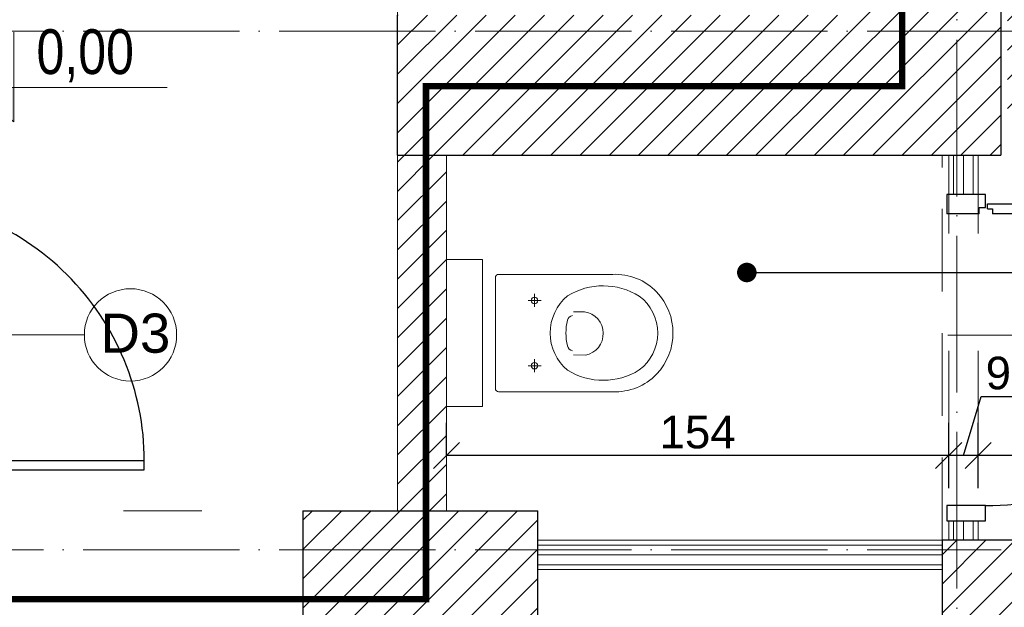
# Model space of a CAD drawing. Header units: millimetres. Extents: x -2720 to 125583, y -8970 to 34912.
# Tile 35 of 105: x 13855 to 14157, y 18175 to 18355. Entities that reach past the tile are written whole.
import ezdxf
from ezdxf import colors
from ezdxf.entities.mleader import LeaderData, LeaderLine
from ezdxf.enums import TextEntityAlignment as Align
from ezdxf.math import Vec2, Vec3

# ---------------------------------------------------------------- set-up
doc = ezdxf.new("R2010")
doc.units = ezdxf.units.MM
for name, pattern in [('ACAD_ISO02W100', [15, 12, -3]), ('ACAD_ISO03W100', [30, 12, -18]), ('ACAD_ISO04W100', [30, 24, -3, 0, -3]), ('DASHED', [19.05, 12.7, -6.35])]:
    doc.linetypes.add(name, pattern=pattern)
for name, color, linetype, lineweight, true_color in [('A_DZIAŁOWA_PROJEKTOWANE', 7, 'Continuous', 18, 0x007cb0), ('A_HATCH', 7, 'Continuous', 5, 0x999999), ('A_HATCH_PROJEKTOWANE', 7, 'Continuous', 9, 0x0089b6), ('A_IZOLEACJA TERMI_PROJEKTOWANA', 7, 'Continuous', 15, 0x0089b6), ('A_PPOŻ', 1, 'ACAD_ISO02W100', 30, 0xff0000)]:
    doc.layers.add(name, color=color, linetype=linetype, lineweight=lineweight, true_color=true_color)
for name, color, linetype, lineweight in [('A_KONST_ISTNIEJĄCE', 83, 'Continuous', 25), ('A_OPISY', 40, 'Continuous', 9), ('A_OSIE KONSTRUKCYJNE', 150, 'ACAD_ISO04W100', 5), ('A_WIDOK-NAD', 221, 'DASHED', 13), ('A_WYMIAROWANIE', 7, 'Continuous', 9), ('A_WYPOSAŻENIE', 181, 'Continuous', 9)]:
    doc.layers.add(name, color=color, linetype=linetype, lineweight=lineweight)
doc.layers.add('A_NIEWIDOCZNE  POMOCNICZE', color=252, linetype='ACAD_ISO03W100', lineweight=5, plot=False)
doc.styles.add('APLUS', font='arial.ttf', dxfattribs={"width": 0.6})
doc.styles.get("Standard").update_dxf_attribs({"font": 'arial.ttf'})
doc.linetypes.add('BATTING', pattern='A,0.0001,-0.1,[134,ltypeshp.shx,S=0.1,R=0,X=-0.1,Y=0],-0.2,[134,ltypeshp.shx,S=0.1,R=180,X=0.1,Y=0],-0.1', length=0.4001)
doc.dimstyles.new('1 do 100', dxfattribs={"dimtxt": 10, "dimasz": 8, "dimexe": 10, "dimexo": 10, "dimgap": 2, "dimtad": 1, "dimdec": 0, "dimtxsty": 'Standard', "dimblk": 'OBLIQUE', "dimcen": 2.5, "dimadec": 0, "dimazin": 0, "dimtfac": 1, "dimtdec": 0, "dimtmove": 0, "dimatfit": 3, "dimldrblk": 'OBLIQUE', "dimfxl": 10, "dimfxlon": 1, "dimarcsym": 0})
pattern_1 = [(45, (-1713.23, 355.087), (-4.490128, 4.490128), [])]

# ---------------------------------------------------------------- blocks, each defined once
blk = doc.blocks.new('wc1')
at = {"layer": 'A_WYPOSAŻENIE'}
for p, q in [((-3838.38, 3353.84), (-3838.38, 3357.84)), ((-3818.38, 3353.84), (-3818.38, 3357.84)), ((-3840.38, 3355.84), (-3836.38, 3355.84)), ((-3820.38, 3355.84), (-3816.38, 3355.84))]:
    blk.add_line(p, q, dxfattribs=at)
blk.add_lwpolyline([(-3850.88, 3371.84), (-3805.88, 3371.84), (-3805.88, 3382.84), (-3850.88, 3382.84)], close=True, dxfattribs=at)
for points in [[(-3815.79, 3318.42, -0.399978), (-3840.97, 3318.42, -0.216638), (-3846.38, 3331.84), (-3846.38, 3366.84, -0.414214), (-3845.38, 3367.84), (-3811.38, 3367.84, -0.414214), (-3810.38, 3366.84), (-3810.38, 3331.84, -0.216638)], [(-3839.79, 3345.73, -0.466255), (-3816.97, 3345.73, -0.283436), (-3817.06, 3323.74, -0.502453), (-3839.69, 3323.74, -0.283436)]]:
    blk.add_lwpolyline(points, format="xyb", close=True, dxfattribs=at)
for points in [[(-3833.77, 3344.15, -0.303379), (-3832.3, 3345.75, -0.119022), (-3824.45, 3345.75, -0.303379), (-3822.98, 3344.15, -0.291246)], [(-3834.84, 3343.93), (-3834.92, 3340.49, 0.83974), (-3821.61, 3340.22), (-3821.68, 3343.93)]]:
    blk.add_lwpolyline(points, format="xyb", dxfattribs=at)
for centre in [(-3838.38, 3355.84), (-3818.38, 3355.84)]:
    blk.add_circle(centre, 1, dxfattribs=at)
blk = doc.blocks.new('*U8')
blk.add_hatch(color=256).paths.add_polyline_path([(0, 0.1532), (-0.198, 0.1532), (0, 0)])
blk.add_line((0, 0.1532), (0, 0.4))
blk.add_lwpolyline([(0, 0.1532), (0, 0), (-0.198, 0.1532), (0.6852, 0.1532)])
at = {"style": 'APLUS', "width": 0.8}
blk.add_attdef('%%P_0.00', text='', height=0.2, dxfattribs=at).set_placement((-0.1457, 0.1532), align=Align.BOTTOM_LEFT)
blk = doc.blocks.new('_Dot')
at = {"color": 0, "linetype": 'ByBlock', "lineweight": -2}
blk.add_line((-0.5, 0), (-1, 0), dxfattribs=at)
at = {"color": 0, "linetype": 'ByBlock', "const_width": 0.5}
blk.add_lwpolyline([(-0.25, 0, 1), (0.25, 0, 1)], format="xyb", close=True, dxfattribs=at)
blk = doc.blocks.new('OSI')
at = {"layer": 'A_OSIE KONSTRUKCYJNE', "ltscale": 2}
for p, q in [((17182.53, 22227.01), (17182.53, 19966.92)), ((16013.11, 20727.12), (19027.17, 20727.12)), ((16013.11, 20568.12), (17196.12, 20568.12))]:
    blk.add_line(p, q, dxfattribs=at)
blk = doc.blocks.new('_Oblique')
at = {"color": 0, "linetype": 'ByBlock', "lineweight": -2}
blk.add_line((-0.5, -0.5), (0.5, 0.5), dxfattribs=at)
blk = doc.blocks.new('*D236')
at = {"layer": 'A_WYMIAROWANIE', "color": 0, "lineweight": -2, "ltscale": 2, "transparency": 16777216}
for p, q in [((14149.26, 18211.64), (14149.26, 18231.64)), ((14319.26, 18221.64), (14319.26, 18231.64)), ((14319.26, 18221.64), (14149.26, 18221.64))]:
    blk.add_line(p, q, dxfattribs=at)
at = {"layer": 'Defpoints', "color": 0, "ltscale": 2, "transparency": 16777216}
for p in [(14149.26, 18221.64), (14319.26, 18214.42), (14149.26, 18198.65)]:
    blk.add_point(p, dxfattribs=at)
at = {"layer": 'A_WYMIAROWANIE', "color": 0, "lineweight": -2, "ltscale": 2, "transparency": 16777216, "xscale": 8, "yscale": 8, "zscale": 8, "rotation": 180}
blk.add_blockref('_Oblique', (14149.26, 18221.64), dxfattribs=at)
at = {"layer": 'A_WYMIAROWANIE', "color": 0, "lineweight": -2, "ltscale": 2, "transparency": 16777216, "xscale": 8, "yscale": 8, "zscale": 8}
blk.add_blockref('_Oblique', (14319.26, 18221.64), dxfattribs=at)
at = {"layer": 'A_WYMIAROWANIE', "color": 0, "ltscale": 2, "transparency": 16777216, "insert": (14234.26, 18228.74), "char_height": 10, "attachment_point": 5}
blk.add_mtext('170', dxfattribs=at)
blk = doc.blocks.new('*D237')
at = {"layer": 'A_WYMIAROWANIE', "color": 0, "lineweight": -2, "ltscale": 2, "transparency": 16777216}
for p, q in [((14144.76, 18221.64), (14150.19, 18239.74)), ((14150.19, 18239.74), (14160.77, 18239.74)), ((14140.26, 18211.64), (14140.26, 18231.64)), ((14149.26, 18211.64), (14149.26, 18231.64)), ((14149.26, 18221.64), (14140.26, 18221.64))]:
    blk.add_line(p, q, dxfattribs=at)
at = {"layer": 'Defpoints', "color": 0, "ltscale": 2, "transparency": 16777216}
for p in [(14140.26, 18221.64), (14140.26, 18198.65), (14149.26, 18198.65)]:
    blk.add_point(p, dxfattribs=at)
at = {"layer": 'A_WYMIAROWANIE', "color": 0, "lineweight": -2, "ltscale": 2, "transparency": 16777216, "xscale": 8, "yscale": 8, "zscale": 8, "rotation": 180}
blk.add_blockref('_Oblique', (14140.26, 18221.64), dxfattribs=at)
at = {"layer": 'A_WYMIAROWANIE', "color": 0, "lineweight": -2, "ltscale": 2, "transparency": 16777216, "xscale": 8, "yscale": 8, "zscale": 8}
blk.add_blockref('_Oblique', (14149.26, 18221.64), dxfattribs=at)
at = {"layer": 'A_WYMIAROWANIE', "color": 0, "ltscale": 2, "transparency": 16777216, "insert": (14155.48, 18246.85), "char_height": 10, "attachment_point": 5}
blk.add_mtext('9', dxfattribs=at)
blk = doc.blocks.new('*D238')
at = {"layer": 'A_WYMIAROWANIE', "color": 0, "lineweight": -2, "ltscale": 2, "transparency": 16777216}
for p, q in [((13986.26, 18221.64), (13986.26, 18231.64)), ((14140.26, 18211.64), (14140.26, 18231.64)), ((14140.26, 18221.64), (13986.26, 18221.64))]:
    blk.add_line(p, q, dxfattribs=at)
at = {"layer": 'Defpoints', "color": 0, "ltscale": 2, "transparency": 16777216}
for p in [(13986.26, 18221.64), (13986.26, 18211.79), (14140.26, 18198.65)]:
    blk.add_point(p, dxfattribs=at)
at = {"layer": 'A_WYMIAROWANIE', "color": 0, "lineweight": -2, "ltscale": 2, "transparency": 16777216, "xscale": 8, "yscale": 8, "zscale": 8, "rotation": 180}
blk.add_blockref('_Oblique', (13986.26, 18221.64), dxfattribs=at)
at = {"layer": 'A_WYMIAROWANIE', "color": 0, "lineweight": -2, "ltscale": 2, "transparency": 16777216, "xscale": 8, "yscale": 8, "zscale": 8}
blk.add_blockref('_Oblique', (14140.26, 18221.64), dxfattribs=at)
at = {"layer": 'A_WYMIAROWANIE', "color": 0, "ltscale": 2, "transparency": 16777216, "insert": (14063.26, 18228.74), "char_height": 10, "attachment_point": 5}
blk.add_mtext('154', dxfattribs=at)
blk = doc.blocks.new('*D337')
at = {"layer": 'A_WYMIAROWANIE', "color": 0, "lineweight": -2, "ltscale": 2, "transparency": 16777216}
for p, q in [((12994.99, 19655.66), (12974.99, 19655.66)), ((12984.99, 17890.66), (12984.99, 19655.66)), ((12994.99, 17890.66), (12974.99, 17890.66))]:
    blk.add_line(p, q, dxfattribs=at)
at = {"layer": 'Defpoints', "color": 0, "ltscale": 2, "transparency": 16777216}
for p in [(12984.99, 19655.66), (13281.26, 19655.66), (13975.26, 17890.66)]:
    blk.add_point(p, dxfattribs=at)
at = {"layer": 'A_WYMIAROWANIE', "color": 0, "lineweight": -2, "ltscale": 2, "transparency": 16777216, "xscale": 8, "yscale": 8, "zscale": 8}
for p, rotation in [((12984.99, 19655.66), 90), ((12984.99, 17890.66), 270)]:
    blk.add_blockref('_Oblique', p, dxfattribs=dict(at, rotation=rotation))
at = {"layer": 'A_WYMIAROWANIE', "color": 0, "ltscale": 2, "transparency": 16777216, "insert": (12977.88, 18773.16), "char_height": 10, "attachment_point": 5, "rotation": 90}
blk.add_mtext('1765', dxfattribs=at)

msp = doc.modelspace()

# ---------------------------------------------------------------- hatches: boundary and pattern name
at = {"layer": 'A_HATCH'}
h = msp.add_hatch(dxfattribs=at)
h.set_pattern_fill('ANSI31', color=256, scale=2)
h.set_pattern_definition(pattern_1)
h.paths.add_polyline_path([(14201.26, 19300.66), (14129.26, 19300.66), (14129.26, 19244.66), (14201.26, 19244.66)])
h.paths.add_polyline_path([(14201.26, 19595.66), (14158.26, 19595.66), (14158.26, 19530.66), (14201.26, 19530.66)])
h.paths.add_polyline_path([(14158.26, 19595.66), (14129.26, 19595.66), (14129.26, 19530.66), (14158.26, 19530.66)])
h.paths.add_polyline_path([(14229.26, 19638.66), (14158.26, 19638.66), (14158.26, 19643.66), (13983.29, 19643.66), (13983.29, 19635.66), (13983.26, 19600.66), (14115.26, 19600.66), (14115.26, 19595.66), (14229.26, 19595.66)])
h.paths.add_polyline_path([(14510.26, 19638.66), (14466.26, 19638.66), (14466.26, 19630.66), (14466.26, 19595.66), (14510.26, 19595.66)])
h.paths.add_polyline_path([(13757.26, 19643.66), (13706.26, 19643.66), (13706.26, 19635.66), (13706.26, 19600.66), (13757.26, 19600.66)])
h.paths.add_polyline_path([(13480.26, 19643.66), (13293.26, 19643.66), (13293.26, 19527.66), (13301.26, 19527.66), (13336.26, 19527.66), (13336.26, 19600.66), (13480.26, 19600.66)])
h.paths.add_polyline_path([(13336.26, 19307.66), (13293.26, 19307.66), (13293.26, 19251.66), (13301.26, 19251.66), (13336.26, 19251.66)])
h.paths.add_polyline_path([(13336.26, 19019.66), (13293.26, 19019.66), (13293.26, 18419.66), (13336.26, 18419.66)])
h.paths.add_polyline_path([(13812.26, 18204.66), (13336.26, 18204.66), (13336.26, 18223.66), (13293.26, 18223.66), (13293.26, 18161.66), (13812.26, 18161.66), (13812.26, 18173.58)])
h.paths.add_polyline_path([(14014.26, 18204.66), (13990.26, 18204.66), (13971.26, 18204.66), (13942.26, 18204.66), (13942.26, 18161.66), (14014.26, 18161.66)])
h.paths.add_polyline_path([(14201.26, 18471.18), (14178.76, 18471.18), (14201.26, 18471.18), (14201.26, 19016.66), (14158.26, 19016.66), (14158.26, 18320.66), (14803.26, 18320.66), (14803.26, 18363.66), (14201.26, 18363.66)])
h.paths.add_polyline_path([(14114.26, 18402.66), (14136.76, 18402.66), (14114.26, 18402.66), (14114.26, 18356.66), (13971.26, 18356.66), (13971.26, 18313.66), (14156.26, 18313.66), (14156.26, 19016.66), (14129.26, 19016.66), (14129.26, 18725.66), (14114.26, 18725.66)])
h = msp.add_hatch(dxfattribs=at)
h.set_pattern_fill('ANSI31', color=256, scale=2)
h.set_pattern_definition(pattern_1)
h.paths.add_polyline_path([(14172.26, 18195.66), (14138.26, 18195.66), (14138.26, 18161.66), (14172.26, 18161.66)])
h.paths.add_polyline_path([(14114.26, 18464.66), (13951.26, 18464.66), (13951.26, 18438.66), (13971.17, 18438.66), (13981.26, 18438.66), (13981.26, 18448.66), (14114.26, 18448.66)])
h.paths.add_polyline_path([(13459.26, 18438.66), (13459.26, 18453.66), (13851.26, 18453.66), (13851.26, 18438.66), (13851.26, 18464.66), (13336.26, 18464.66), (13336.26, 18438.66)])
at = {"layer": 'A_HATCH_PROJEKTOWANE', "ltscale": 2}
h = msp.add_hatch(dxfattribs=at)
h.set_pattern_fill('ANSI31', color=256, scale=2)
h.set_pattern_definition(pattern_1)
h.paths.add_polyline_path([(13986.26, 18204.66), (13986.26, 18313.66), (13971.26, 18313.66), (13971.26, 18204.66)])

# ---------------------------------------------------------------- linework, layer by layer
at = {"color": 144}
for p, q in [((14149.6, 18295.67), (14149.6, 18297.66)), ((14149.6, 18297.66), (14151.59, 18297.66)), ((14152.17, 18297.24), (14153.71, 18297.24)), ((14153.71, 18297.24), (14153.71, 18295.7))]:
    msp.add_line(p, q, dxfattribs=at)
for points in [[(14151.59, 18297.66), (14151.59, 18301.64), (14139.67, 18301.64), (14139.67, 18295.67)], [(14152.17, 18298.79), (14241.57, 18298.79), (14241.57, 18295.7), (14153.71, 18295.7)], [(14152.17, 18297.24), (14152.17, 18298.79)], [(14149.6, 18295.67), (14139.67, 18295.67)], [(13813.14, 18217.22), (13893.61, 18217.22), (13893.61, 18220), (13814.53, 18220)], [(14139.67, 18201.64), (14151.59, 18201.64), (14151.59, 18206.27), (14139.67, 18206.27), (14139.67, 18201.64)]]:
    msp.add_lwpolyline(points, dxfattribs=at)
for centre, radius, start, end in [((13813.12, 18220), 80.48, 359.9989, 90.3548), ((14152.14, 18295.7), 89.43, 269.6452, 0.0011)]:
    msp.add_arc(centre, radius, start, end, dxfattribs=at)
at = {"layer": 'A_DZIAŁOWA_PROJEKTOWANE', "ltscale": 2}
for p, q in [((14014.26, 18186.66), (14014.26, 18195.66)), ((14138.26, 18195.66), (14014.26, 18195.66)), ((14014.26, 18195.66), (14014.26, 18186.66)), ((14138.26, 18194.16), (14014.26, 18194.16)), ((14138.26, 18195.66), (14138.26, 18186.66)), ((14138.26, 18195.66), (14138.26, 18186.66)), ((14138.26, 18188.16), (14014.26, 18188.16)), ((14138.26, 18186.66), (14014.26, 18186.66))]:
    msp.add_line(p, q, dxfattribs=at)
for points in [[(13986.26, 18204.66), (13971.26, 18204.66), (13971.26, 18313.66), (13986.26, 18313.66)], [(14149.26, 18301.64), (14140.26, 18301.64), (14140.26, 18313.66), (14149.26, 18313.66)], [(14147.76, 18301.64), (14141.76, 18301.64), (14141.76, 18313.66), (14147.76, 18313.66)], [(14149.26, 18195.66), (14140.26, 18195.66), (14140.26, 18201.64), (14149.26, 18201.64)], [(14147.76, 18195.66), (14141.76, 18195.66), (14141.76, 18201.64), (14147.76, 18201.64)]]:
    msp.add_lwpolyline(points, close=True, dxfattribs=at)
at = {"layer": 'A_IZOLEACJA TERMI_PROJEKTOWANA', "linetype": 'BATTING', "ltscale": 7}
for p, q in [((14144.76, 18313.66), (14144.76, 18301.64)), ((14144.76, 18201.64), (14144.76, 18195.66)), ((14014.26, 18191.16), (14138.26, 18191.16))]:
    msp.add_line(p, q, dxfattribs=at)
at = {"layer": 'A_KONST_ISTNIEJĄCE', "ltscale": 2}
for p, q in [((14156.26, 19016.66), (14156.26, 18313.66)), ((13971.26, 18313.66), (13971.26, 18356.66)), ((13971.26, 18313.66), (14156.26, 18313.66)), ((13942.26, 18204.66), (13942.26, 18161.66)), ((13971.26, 18204.66), (14014.26, 18204.66))]:
    msp.add_line(p, q, dxfattribs=at)
for points in [[(13942.26, 18161.66), (14014.26, 18161.66), (14014.26, 18204.66)], [(13942.26, 18204.66), (13971.26, 18204.66)]]:
    msp.add_lwpolyline(points, dxfattribs=at)
msp.add_lwpolyline([(14138.26, 18161.66), (14172.26, 18161.66), (14172.26, 18195.66), (14138.26, 18195.66)], close=True, dxfattribs=at)
at = {"layer": 'A_NIEWIDOCZNE  POMOCNICZE', "ltscale": 2}
msp.add_lwpolyline([(13336.26, 18438.66), (13459.26, 18438.66), (13459.26, 18452.66), (13951.26, 18452.66), (13951.26, 18438.66), (13971.26, 18438.66), (13971.26, 18204.66), (13336.26, 18204.66)], close=True, dxfattribs=at)
for points in [[(14319.26, 18320.66), (14156.26, 18320.66), (14156.26, 18313.66), (14149.26, 18313.66), (14149.26, 18195.66), (14319.26, 18195.66), (14319.26, 18320.66)], [(13986.26, 18313.66), (14140.26, 18313.66), (14140.26, 18195.66), (14014.26, 18195.66), (14014.26, 18204.66), (13986.26, 18204.66), (13986.26, 18313.66)], [(14014.26, 18186.66), (14014.26, 17929.66), (14319.26, 17929.66), (14319.26, 18186.66), (14172.26, 18186.66), (14172.26, 18161.66), (14138.26, 18161.66), (14138.26, 18186.66), (14014.26, 18186.66)]]:
    msp.add_lwpolyline(points, dxfattribs=at)
at = {"layer": 'A_OPISY', "color": 144, "true_color": 0x007cb0, "transparency": 33554559}
for p, q in [((13875.22, 18258.59), (13801.25, 18258.59)), ((14214.01, 18258.5), (14140.04, 18258.5))]:
    msp.add_line(p, q, dxfattribs=at)
msp.add_circle((13889.37, 18258.59), 14.15, dxfattribs=at)
at = {"layer": 'A_PPOŻ', "linetype": 'ACAD_ISO03W100', "ltscale": 2, "const_width": 2}
msp.add_lwpolyline([(13317.6, 18452.73), (14125.98, 18452.73), (14125.98, 18334.83), (13979.97, 18334.83), (13979.97, 18177.6), (13317.6, 18177.6)], close=True, dxfattribs=at)
at = {"layer": 'A_WIDOK-NAD', "ltscale": 2}
msp.add_line((14138.26, 18195.66), (14138.26, 18313.66), dxfattribs=at)

# ---------------------------------------------------------------- block references
at = {"layer": 'A_OPISY', "transparency": 33554687, "xscale": 68.67492864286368, "yscale": 68.67492864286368, "zscale": 68.67492864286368, "rotation": 1.435389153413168e-05}
msp.add_blockref('*U8', (13853.6, 18323.91), dxfattribs=at).add_auto_attribs({'%%P_0.00': '%%p  0,00'})
at = {"layer": 'A_OSIE KONSTRUKCYJNE'}
msp.add_blockref('OSI', (-3039.77, -2375.46), dxfattribs=at)
at = {"layer": 'A_WYPOSAŻENIE', "xscale": -1, "rotation": 90}
msp.add_blockref('wc1', (17369.1, 14430.78), dxfattribs=at)

# ---------------------------------------------------------------- texts
at = {"layer": 'A_OPISY', "color": 144, "true_color": 0x007cb0, "transparency": 33554559, "insert": (13890.87, 18259.04), "char_height": 12, "attachment_point": 5}
msp.add_mtext_dynamic_manual_height_columns('D3', width=44.3905, gutter_width=12.5, heights=[0], dxfattribs=at)

# ---------------------------------------------------------------- dimensions: what is measured, and where the dimension line sits
at = {"layer": 'A_WYMIAROWANIE', "ltscale": 2}
dim = msp.add_linear_dim(base=(12984.99, 19655.66), p1=(13975.26, 17890.66), p2=(13281.26, 19655.66), angle=90, dimstyle='1 do 100', override={"dimtmove": 1}, dxfattribs=at)
dim.commit()
dim.dimension.update_dxf_attribs({"geometry": '*D337', "text_midpoint": (12977.88, 18773.16)})
for base, p1, p2, picture, middle in [((14140.26, 18221.64), (14149.26, 18198.65), (14140.26, 18198.65), '*D237', (14152.19, 18246.85)), ((13986.26, 18221.64), (14140.26, 18198.65), (13986.26, 18211.79), '*D238', (14063.26, 18228.74)), ((14149.26, 18221.64), (14319.26, 18214.42), (14149.26, 18198.65), '*D236', (14234.26, 18228.74))]:
    dim = msp.add_linear_dim(base=base, p1=p1, p2=p2, dimstyle='1 do 100', override={"dimtmove": 1}, dxfattribs=at)
    dim.commit()
    dim.dimension.update_dxf_attribs({"geometry": picture, "text_midpoint": middle})

# ---------------------------------------------------------------- leaders
at = {"layer": 'A_OPISY'}
ml = msp.add_multileader_mtext('Standard', dxfattribs=at)
ml.set_content('', color=256)
ml.set_leader_properties()
ml.set_arrow_properties(name='DOT')
ml.build(insert=Vec2(0, 0))
ml.multileader.update_dxf_attribs({"arrow_head_size": 6})
ctx = ml.context
ctx.base_point, ctx.arrow_head_size, ctx.plane_origin, ctx.plane_x_axis, ctx.plane_y_axis = Vec3(14221.55, 18296.25), 6, Vec3(14788.49, 18075.72), Vec3(0, -1), Vec3(1, 0)
ctx.text_align_type = 2
notes = []
notes.append((ctx, [(0, (1, 1, 0), (14221.55, 18277.73), (0, 1), 14.52, [(0, [(14078.36, 18277.73)], 0, [])])]))
ctx.mtext.insert, ctx.mtext.text_direction, ctx.mtext.rotation, ctx.mtext.alignment, ctx.mtext.flow_direction = Vec3(14223.55, 18294.25), Vec3(0, -1), 4.712389, 3, 5
for ctx, leaders in notes:
    for number, flags, end, landing, length, lines in leaders:
        leader = LeaderData()
        leader.index, (leader.has_last_leader_line, leader.has_dogleg_vector, leader.attachment_direction) = number, flags
        leader.last_leader_point, leader.dogleg_vector, leader.dogleg_length = Vec3(end), Vec3(landing), length
        for number, points, colour, breaks in lines:
            line = LeaderLine()
            line.index, line.vertices, line.color, line.breaks = number, Vec3.list(points), colors.encode_raw_color(colour), breaks
            leader.lines.append(line)
        ctx.leaders.append(leader)

doc.saveas('drawing.dxf')
